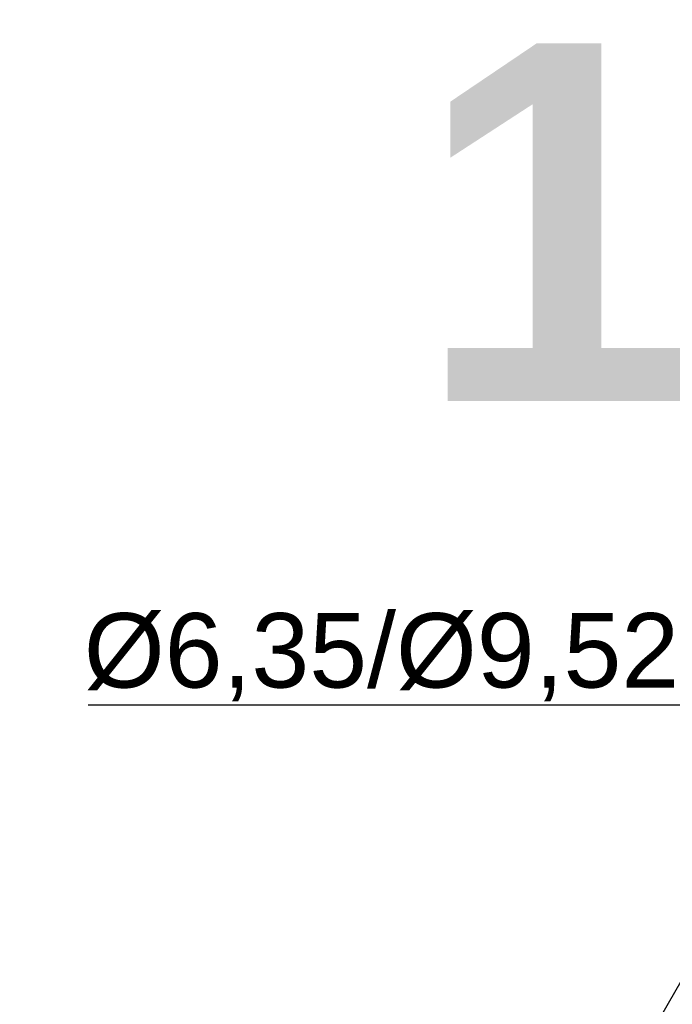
# Model space of a CAD drawing. Header units: millimetres. Extents: x -424979 to 718034, y -72486 to 344972.
# Tile 185 of 256: x 542853 to 545045, y 167471 to 170775. Entities that reach past the tile are written whole.
import ezdxf
from ezdxf import colors
from ezdxf.entities.mleader import LeaderData, LeaderLine
from ezdxf.math import Vec2, Vec3
from ezdxf.xclip import XClip

# ---------------------------------------------------------------- set-up
doc = ezdxf.new("R2010")
doc.units = ezdxf.units.MM
doc.header["$MEASUREMENT"] = 0
doc.header["$XCLIPFRAME"] = 0
doc.layers.add('IS_KLIM Opis_Średnice', color=7, linetype='Continuous', lineweight=9)
doc.layers.add('SKAN - RZUT_7_0_Nr_pióra__1', color=7, linetype='Continuous', lineweight=13)
doc.layers.add('K_skropliny', color=7, linetype='SK', lineweight=30, true_color=0x008942)
doc.layers.add('Nowe_Adnotacja - Teksty_Nr_pióra__86', color=7, linetype='Continuous', lineweight=20, true_color=0x5555ff)
doc.layers.add('Rysunki i obrazki', color=7, linetype='Continuous')
doc.styles.add('STYL_AUTOMATYCZNY_4', font='arialbd.ttf')
doc.linetypes.add('SK', pattern='A,13.7,-5.08,["SK",Standard,S=2.54,R=0,X=-2,Y=-1.27],-5.08', length=23.86)
picture_1 = doc.add_image_def('image7.tif', size_in_pixel=(14115, 7016))

# ---------------------------------------------------------------- blocks, each defined once
blk = doc.blocks.new('Rysunek_7_7', base_point=(-247133.1, 120862.7))
at = {"layer": 'SKAN - RZUT_7_0_Nr_pióra__1', "color": 7, "lineweight": 13}
image = blk.add_image(picture_1, insert=(-306883.1, 91162.7), size_in_units=(119499.9, 59400), dxfattribs=at)
image.set_boundary_path([(-0.5, -0.5), (14114.5, 7015.5)])

msp = doc.modelspace()

# ---------------------------------------------------------------- linework, layer by layer
at = {"layer": 'K_skropliny', "ltscale": 0.5}
msp.add_lwpolyline([(545470.3, 168235.5), (543241.4, 164365.4)], dxfattribs=at)

# ---------------------------------------------------------------- block references
at = {"layer": 'Rysunki i obrazki', "color": 151, "linetype": 'Continuous', "lineweight": 20, "true_color": 0x80c2ff}
ref = msp.add_blockref('Rysunek_7_7', (578150.8, 164030.1), dxfattribs=at)
XClip(ref).set_block_clipping_path([(-306883.0907464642, 91162.6626359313), (-187383.1463020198, 150562.679302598)])

# ---------------------------------------------------------------- texts
at = {"layer": 'Nowe_Adnotacja - Teksty_Nr_pióra__86', "color": 173, "linetype": 'Continuous', "lineweight": 20, "true_color": 0x5555ff, "insert": (544651.3, 170695.6), "char_height": 1200, "attachment_point": 2, "style": 'STYL_AUTOMATYCZNY_4'}
msp.add_mtext('\\A1;{\\pqc;\\fArial|b1|i0|c238|p0;\\W1.000000;1}', dxfattribs=at)

# ---------------------------------------------------------------- next in the draw order: leaders
at = {"layer": 'IS_KLIM Opis_Średnice', "ltscale": 30}
ml = msp.add_multileader_mtext('Standard', dxfattribs=at)
ml.set_content('{\\fArial|b0|i0|c238|p0;%%C6,35/%%C9,52}', color=256)
ml.set_leader_properties()
ml.build(insert=Vec2(0, 0))
ml.multileader.update_dxf_attribs({"text_left_attachment_type": 5, "text_right_attachment_type": 5, "dogleg_length": 0.8})
ctx = ml.context
ctx.base_point, ctx.char_height, ctx.plane_origin = Vec3(543098.7, 168475.1), 250, Vec3(546083.5, 169452.9)
ctx.left_attachment, ctx.right_attachment, ctx.text_align_type = 5, 5, 2
notes = []
notes.append((ctx, [(1, (1, 1, 0), (545078, 168475.1), (-1, 0), 8, [(0, [(546447.3, 169203.2)], 0, [])])]))
ctx.mtext.insert, ctx.mtext.alignment, ctx.mtext.flow_direction = Vec3(545068, 168783.8), 3, 5
ctx.mtext.has_bg_fill, ctx.mtext.bg_color, ctx.mtext.bg_scale_factor, ctx.mtext.bg_transparency, ctx.mtext.use_window_bg_color = 1, -939524096, 1.5, 0, 1
for ctx, leaders in notes:
    for number, flags, end, landing, length, lines in leaders:
        leader = LeaderData()
        leader.index, (leader.has_last_leader_line, leader.has_dogleg_vector, leader.attachment_direction) = number, flags
        leader.last_leader_point, leader.dogleg_vector, leader.dogleg_length = Vec3(end), Vec3(landing), length
        for number, points, colour, breaks in lines:
            line = LeaderLine()
            line.index, line.vertices, line.color, line.breaks = number, Vec3.list(points), colors.encode_raw_color(colour), breaks
            leader.lines.append(line)
        ctx.leaders.append(leader)

doc.saveas('drawing.dxf')
